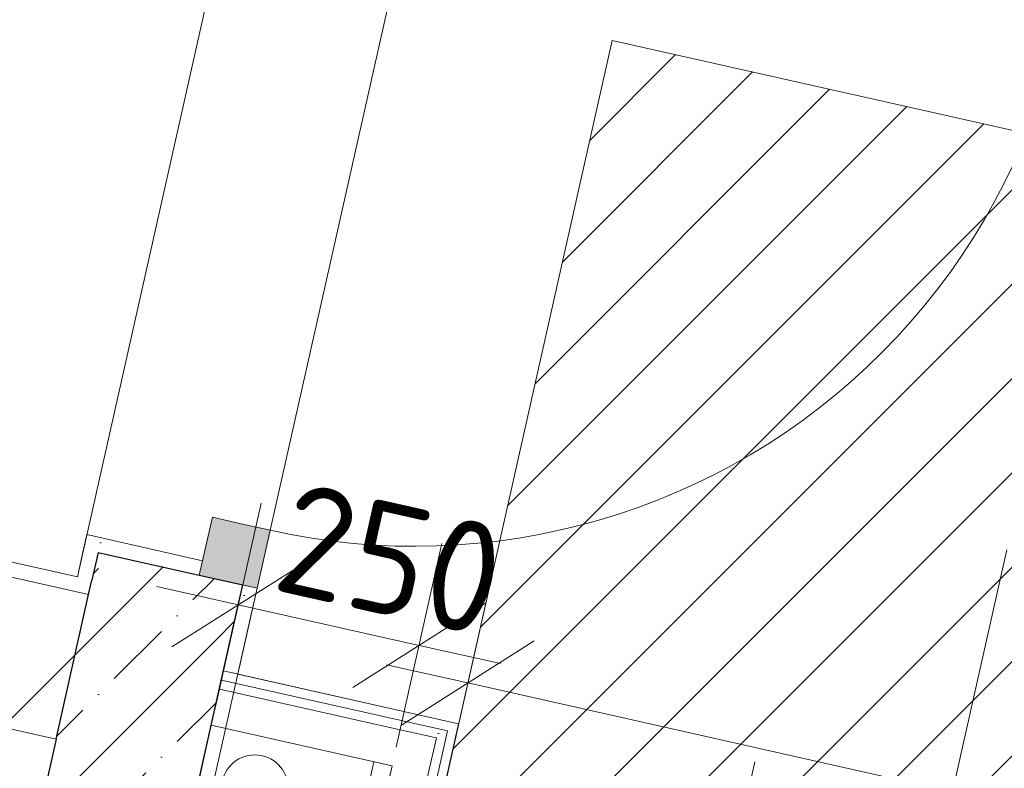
# Model space of a CAD drawing. Header units: millimetres. Extents: x -7145539 to -6664766, y 5874041 to 6141700.
# Tile 118 of 177: x -6933003 to -6931675, y 5899951 to 5900961. Entities that reach past the tile are written whole.
import ezdxf
from ezdxf.enums import TextEntityAlignment as Align

# ---------------------------------------------------------------- set-up
doc = ezdxf.new("R2010")
doc.units = ezdxf.units.MM
doc.header["$MEASUREMENT"] = 0
doc.linetypes.add('Штрихпунктирная', pattern=[670.277762, 352.777767, -176.388884, 0, -141.111112])
for name, color, linetype in [('S - квартира_помещение.АР', 7, 'Continuous'), ('S - МОП.АР', 7, 'Continuous'), ('АР-Стены_внутренние_пилоны.АР', 7, 'Continuous'), ('АР-Стены_Перегородки_100_.АР', 7, 'Continuous'), ('АР-Стены_Перегородки_шахты_.АР', 7, 'Continuous'), ('АР-Чертеж-Оси_Осевые размеры.АР', 7, 'Continuous'), ('АР-Чертеж-Размеры.АР', 7, 'Continuous')]:
    doc.layers.add(name, color=color, linetype=linetype)
for name, color, linetype, lineweight in [('S - квартира_помещение.АР_Ном._пера__101', 252, 'Continuous', 0), ('АР-Стены_внутренние_пилоны.АР_Ном._пера__1', 7, 'Continuous', 15), ('АР-Стены_Перегородки_100_.АР_Ном._пера__1', 7, 'Continuous', 15), ('АР-Стены_Перегородки_шахты_.АР_Ном._пера__1', 7, 'Continuous', 15), ('АР-Чертеж-Оси_Осевые размеры.АР_Ном._пера__120', 7, 'Continuous', 0), ('АР-Чертеж-Размеры.АР_Ном._пера__1', 7, 'Continuous', 0), ('Двери Archicad_Ном._пера__120', 7, 'Continuous', 0), ('ИОС-Шахты и отверстия.АР_Ном._пера__1', 7, 'Continuous', 0), ('МГН.АР_Ном._пера__120', 7, 'Continuous', 0), ('Паспорта Зон Archicad_Ном._пера__1', 7, 'Continuous', 0)]:
    doc.layers.add(name, color=color, linetype=linetype, lineweight=lineweight)
doc.styles.add('РЎР“Р•РќР•Р\xa0Р\x98Р\xa0_РЎРўР\x98Р›Р¬_1', font='txt')
doc.styles.add('РЎР“Р•РќР•Р\xa0Р\x98Р\xa0_РЎРўР\x98Р›Р¬_2', font='GOTHIC.TTF')
doc.styles.add('РЎР“Р•РќР•Р\xa0Р\x98Р\xa0_РЎРўР\x98Р›Р¬_6', font='GOST_Common.ttf')
doc.dimstyles.new('СГЕНЕРИР_СТИЛЬ__1', dxfattribs={"dimtxt": 150, "dimasz": 142.5, "dimexe": 0.18, "dimexo": 0.0625, "dimgap": 0, "dimtad": 1, "dimdec": 0, "dimzin": 0, "dimdsep": 46, "dimtxsty": 'РЎР“Р•РќР•Р\xa0Р\x98Р\xa0_РЎРўР\x98Р›Р¬_6', "dimblk": 'ARROWHEAD_6', "dimblk1": 'ARROWHEAD_6', "dimblk2": 'ARROWHEAD_6', "dimcen": 0.09, "dimse1": 1, "dimse2": 1, "dimclrd": 7, "dimclre": 7, "dimclrt": 7, "dimazin": 0, "dimtfac": 1, "dimtdec": 4, "dimtmove": 0, "dimatfit": 3, "dimfxl": 1, "dimtolj": 1, "dimtzin": 0, "dimarcsym": 0})
doc.dimstyles.new('СГЕНЕРИР_СТИЛЬ__2', dxfattribs={"dimtxt": 150, "dimasz": 142.5, "dimexe": 0.18, "dimexo": 0.0625, "dimgap": 0, "dimtad": 1, "dimdec": 0, "dimzin": 0, "dimdsep": 46, "dimtxsty": 'РЎР“Р•РќР•Р\xa0Р\x98Р\xa0_РЎРўР\x98Р›Р¬_6', "dimblk": 'ARROWHEAD_6', "dimblk1": 'ARROWHEAD_6', "dimblk2": 'ARROWHEAD_6', "dimcen": 0.09, "dimse1": 1, "dimse2": 1, "dimclrd": 7, "dimclre": 7, "dimclrt": 7, "dimazin": 0, "dimtfac": 1, "dimtdec": 4, "dimtmove": 2, "dimatfit": 3, "dimfxl": 1, "dimtolj": 1, "dimtzin": 0, "dimarcsym": 0})
pattern_1 = [(45, (-6321637.81, 6318947.94), (-127.279217, 127.279217), [])]
pattern_2 = [(45, (-6321637.81, 6319297.94), (-111.369318, 111.369318), [0, -105, 0, -157.5]), (110, (-6321287.81, 6319297.94), (148.001588, 53.868173), [0, -77, 0, -133])]
pattern_3 = [(45, (-6321637.81, 6318947.94), (-84.852814, 84.852814), []), (45, (-6321680.24, 6318990.37), (-84.852814, 84.852814), [90, -30, 0, -30])]
pattern_4 = [(0, (-6321637.814, 6318947.94), (0, 75), [0, -75])]

# ---------------------------------------------------------------- blocks, each defined once
blk = doc.blocks.new('Холл_6_47_1', base_point=(-6933407.5, 5901826))
at = {"layer": 'S - квартира_помещение.АР_Ном._пера__101', "color": 252, "linetype": 'Continuous', "lineweight": 0, "flags": 128}
blk.add_lwpolyline([(-6932486.5, 5902160.7), (-6934325.6, 5902573.8), (-6934051.7, 5903793.3), (-6935124.9, 5904034.3), (-6935617.1, 5901843.5), (-6935837.2, 5900863.6), (-6932924.8, 5900209.4)], close=True, dxfattribs=at)
at = {"layer": 'Паспорта Зон Archicad_Ном._пера__1', "color": 7, "lineweight": 0, "style": 'РЎР“Р•РќР•Р\xa0Р\x98Р\xa0_РЎРўР\x98Р›Р¬_1'}
blk.add_attdef('ROOM_NUMBER', text='', height=250, rotation=347.3411, dxfattribs=at).set_placement((-6933811.4, 5901060.1), align=Align.MIDDLE_CENTER)
blk = doc.blocks.new('Стена_248_1', base_point=(-6933790.1, 5900280.8))
at = {"layer": 'АР-Стены_Перегородки_100_.АР', "linetype": 'Continuous', "lineweight": 0, "true_color": 0x000000}
h = blk.add_hatch(dxfattribs=at)
h.set_pattern_fill('ШТУКАТУРКА__ГИПС_01_0001', color=18, style=0, pattern_type=2)
h.set_pattern_definition(pattern_2)
h.paths.add_polyline_path([(-6933865.8, 5900400.3), (-6933848.1, 5900396.3), (-6933861.4, 5900419.8)])
h = blk.add_hatch(dxfattribs=at)
h.set_pattern_fill('ШТУКАТУРКА__ГИПС_01_0001', color=18, style=0, pattern_type=2)
h.set_pattern_definition(pattern_2)
h.paths.add_polyline_path([(-6932924.8, 5900209.4), (-6933861.4, 5900419.8), (-6933848.1, 5900396.3), (-6932929.1, 5900189.9)])
h = blk.add_hatch(dxfattribs=at)
h.set_pattern_fill('БЛОКИ_БЕТОННЫЕ_ЭФФЕКТИВН_78', color=18, style=0, pattern_type=2)
h.set_pattern_definition(pattern_1)
h.paths.add_polyline_path([(-6933909.6, 5900205.1), (-6933714.5, 5900161.3), (-6933848.1, 5900396.3), (-6933865.8, 5900400.3)])
h = blk.add_hatch(dxfattribs=at)
h.set_pattern_fill('БЛОКИ_БЕТОННЫЕ_ЭФФЕКТИВН_78', color=18, style=0, pattern_type=2)
h.set_pattern_definition(pattern_1)
h.paths.add_polyline_path([(-6933670.7, 5900356.4), (-6933848.1, 5900396.3), (-6933714.5, 5900161.3)])
h = blk.add_hatch(dxfattribs=at)
h.set_pattern_fill('БЛОКИ_БЕТОННЫЕ_ЭФФЕКТИВН_78', color=18, style=0, pattern_type=2)
h.set_pattern_definition(pattern_1)
h.paths.add_polyline_path([(-6933714.5, 5900161.3), (-6932953.5, 5899990.4), (-6932909.6, 5900185.5), (-6933670.7, 5900356.4)])
h = blk.add_hatch(dxfattribs=at)
h.set_pattern_fill('ШТУКАТУРКА__ГИПС_01_0001', color=18, style=0, pattern_type=2)
h.set_pattern_definition(pattern_2)
h.paths.add_polyline_path([(-6932929.1, 5900189.9), (-6932909.6, 5900185.5), (-6932905.2, 5900205), (-6932924.8, 5900209.4)])
at = {"layer": 'АР-Стены_внутренние_пилоны.АР_Ном._пера__1', "color": 7, "linetype": 'Continuous', "lineweight": 15}
blk.add_line((-6933865.8, 5900400.3), (-6933848.1, 5900396.3), dxfattribs=at)
at = {"layer": 'АР-Стены_внутренние_пилоны.АР_Ном._пера__1', "color": 7, "linetype": 'Continuous', "lineweight": 0, "flags": 128}
blk.add_lwpolyline([(-6933861.4, 5900419.8), (-6933865.8, 5900400.3)], dxfattribs=at)
at = {"layer": 'АР-Стены_внутренние_пилоны.АР_Ном._пера__1', "color": 7, "linetype": 'Continuous', "lineweight": 15, "flags": 128}
blk.add_lwpolyline([(-6933865.8, 5900400.3), (-6933909.6, 5900205.1)], dxfattribs=at)
at = {"layer": 'АР-Стены_Перегородки_100_.АР_Ном._пера__1', "color": 7, "linetype": 'Continuous', "lineweight": 15}
for p, q in [((-6933670.7, 5900356.4), (-6933848.1, 5900396.3)), ((-6932909.6, 5900185.5), (-6933670.7, 5900356.4))]:
    blk.add_line(p, q, dxfattribs=at)
at = {"layer": 'АР-Стены_Перегородки_100_.АР_Ном._пера__1', "color": 7, "linetype": 'Continuous', "lineweight": 30}
for p, q in [((-6932909.6, 5900185.5), (-6932905.2, 5900205)), ((-6932953.5, 5899990.4), (-6932909.6, 5900185.5))]:
    blk.add_line(p, q, dxfattribs=at)
at = {"layer": 'АР-Стены_Перегородки_100_.АР_Ном._пера__1', "color": 7, "linetype": 'Continuous', "lineweight": 0, "flags": 128}
blk.add_lwpolyline([(-6932924.8, 5900209.4), (-6933861.4, 5900419.8)], dxfattribs=at)
at = {"layer": 'АР-Стены_Перегородки_100_.АР_Ном._пера__1', "color": 7, "linetype": 'Continuous', "lineweight": 15, "flags": 128}
blk.add_lwpolyline([(-6933714.5, 5900161.3), (-6932953.5, 5899990.4)], dxfattribs=at)
blk = doc.blocks.new('Стена_249_1', base_point=(-6932824.2, 5900063.8))
at = {"layer": 'АР-Стены_внутренние_пилоны.АР', "linetype": 'Continuous', "lineweight": 0, "true_color": 0x000000}
h = blk.add_hatch(dxfattribs=at)
h.set_pattern_fill('ЖЕЛЕЗОБЕТОН__PROJECT__0001', color=18, style=0, pattern_type=2)
h.set_pattern_definition(pattern_3)
h.paths.add_polyline_path([(-6932909.6, 5900185.5), (-6932714.5, 5900141.7), (-6932710.1, 5900161.2), (-6932905.2, 5900205)])
h = blk.add_hatch(dxfattribs=at)
h.set_pattern_fill('ЖЕЛЕЗОБЕТОН__PROJECT__0001', color=18, style=0, pattern_type=2)
h.set_pattern_definition(pattern_3)
h.paths.add_polyline_path([(-6932953.5, 5899990.4), (-6932714.5, 5900141.7), (-6932909.6, 5900185.5)])
h = blk.add_hatch(dxfattribs=at)
h.set_pattern_fill('ШТУКАТУРКА__ГИПС_01_0001', color=18, style=0, pattern_type=2)
h.set_pattern_definition(pattern_2)
h.paths.add_polyline_path([(-6932895.6, 5899244), (-6932690.6, 5900156.8), (-6932714.5, 5900141.7), (-6932915.1, 5899248.3)])
h = blk.add_hatch(dxfattribs=at)
h.set_pattern_fill('ШТУКАТУРКА__ГИПС_01_0001', color=18, style=0, pattern_type=2)
h.set_pattern_definition(pattern_2)
h.paths.add_polyline_path([(-6932714.5, 5900141.7), (-6932690.6, 5900156.8), (-6932710.1, 5900161.2)])
h = blk.add_hatch(dxfattribs=at)
h.set_pattern_fill('ЖЕЛЕЗОБЕТОН__PROJECT__0001', color=18, style=0, pattern_type=2)
h.set_pattern_definition(pattern_3)
h.paths.add_polyline_path([(-6932919.5, 5899228.8), (-6932714.5, 5900141.7), (-6932953.5, 5899990.4), (-6933114.7, 5899272.7)])
at = {"layer": 'АР-Стены_внутренние_пилоны.АР_Ном._пера__1', "color": 7, "linetype": 'Continuous', "lineweight": 30}
for q in [(-6932714.5, 5900141.7), (-6932919.5, 5899228.8)]:
    blk.add_line((-6932915.1, 5899248.3), q, dxfattribs=at)
at = {"layer": 'АР-Стены_внутренние_пилоны.АР_Ном._пера__1', "color": 7, "linetype": 'Continuous', "lineweight": 0, "flags": 128}
blk.add_lwpolyline([(-6932895.6, 5899244), (-6932690.6, 5900156.8)], dxfattribs=at)
at = {"layer": 'АР-Стены_внутренние_пилоны.АР_Ном._пера__1', "color": 7, "linetype": 'Continuous', "lineweight": 30, "flags": 128}
blk.add_lwpolyline([(-6932953.5, 5899990.4), (-6933114.7, 5899272.7)], dxfattribs=at)
at = {"layer": 'АР-Стены_Перегородки_100_.АР_Ном._пера__1', "color": 7, "linetype": 'Continuous', "lineweight": 30}
for p, q in [((-6932909.6, 5900185.5), (-6932905.2, 5900205)), ((-6932953.5, 5899990.4), (-6932909.6, 5900185.5)), ((-6932714.5, 5900141.7), (-6932710.1, 5900161.2))]:
    blk.add_line(p, q, dxfattribs=at)
blk = doc.blocks.new('Стена_289_1', base_point=(-6932470.4, 5899973.3))
at = {"layer": 'АР-Стены_Перегородки_шахты_.АР', "linetype": 'Continuous', "lineweight": 0, "true_color": 0x000000}
h = blk.add_hatch(dxfattribs=at)
h.set_pattern_fill('ШТУКАТУРКА__ГИПС_03_0001', color=18, style=0, pattern_type=2)
h.set_pattern_definition(pattern_4)
h.paths.add_polyline_path([(-6932425.6, 5900001.7), (-6932410.7, 5900011.2), (-6932422.9, 5900013.9)])
h = blk.add_hatch(dxfattribs=at)
h.set_pattern_fill('ШТУКАТУРКА__ГИПС_03_0001', color=18, style=0, pattern_type=2)
h.set_pattern_definition(pattern_4)
h.paths.add_polyline_path([(-6932425.6, 5900001.7), (-6932413.4, 5899999), (-6932410.7, 5900011.2)])
h = blk.add_hatch(dxfattribs=at)
h.set_pattern_fill('ШТУКАТУРКА__ГИПС_03_0001', color=18, style=0, pattern_type=2)
h.set_pattern_definition(pattern_4)
h.paths.add_polyline_path([(-6932425.6, 5900001.7), (-6932614.6, 5899160.2), (-6932602.5, 5899157.4), (-6932413.4, 5899999)])
h = blk.add_hatch(dxfattribs=at)
h.set_pattern_fill('ШТУКАТУРКА__ГИПС_03_0001', color=18, style=0, pattern_type=2)
h.set_pattern_definition(pattern_4)
h.paths.add_polyline_path([(-6932440.6, 5899992.3), (-6932425.6, 5900001.7), (-6932437.8, 5900004.4)])
h = blk.add_hatch(dxfattribs=at)
h.set_pattern_fill('ШТУКАТУРКА__ГИПС_03_0001', color=18, style=0, pattern_type=2)
h.set_pattern_definition(pattern_4)
h.paths.add_polyline_path([(-6932440.6, 5899992.3), (-6932428.4, 5899989.5), (-6932425.6, 5900001.7)])
h = blk.add_hatch(dxfattribs=at)
h.set_pattern_fill('ШТУКАТУРКА__ГИПС_03_0001', color=18, style=0, pattern_type=2)
h.set_pattern_definition(pattern_4)
h.paths.add_polyline_path([(-6932440.6, 5899992.3), (-6932626.8, 5899162.9), (-6932614.6, 5899160.2), (-6932428.4, 5899989.5)])
at = {"layer": 'АР-Стены_Перегородки_шахты_.АР_Ном._пера__1', "color": 7, "linetype": 'Continuous', "lineweight": 0}
for p, q in [((-6932440.6, 5899992.3), (-6932489.4, 5900003.2)), ((-6932428.4, 5899989.5), (-6932425.6, 5900001.7)), ((-6932614.6, 5899160.2), (-6932428.4, 5899989.5)), ((-6932451.5, 5899943.5), (-6932440.6, 5899992.3)), ((-6932626.8, 5899162.9), (-6932451.5, 5899943.5))]:
    blk.add_line(p, q, dxfattribs=at)
at = {"layer": 'АР-Стены_Перегородки_шахты_.АР_Ном._пера__1', "color": 7, "linetype": 'Continuous', "lineweight": 0, "flags": 128}
for points in [[(-6932602.5, 5899157.4), (-6932410.7, 5900011.2)], [(-6932410.7, 5900011.2), (-6932422.9, 5900013.9)], [(-6932500.3, 5899954.4), (-6932675.6, 5899173.9)], [(-6932626.8, 5899162.9), (-6932675.6, 5899173.9)], [(-6932614.6, 5899160.2), (-6932626.8, 5899162.9)], [(-6932602.5, 5899157.4), (-6932614.6, 5899160.2)]]:
    blk.add_lwpolyline(points, dxfattribs=at)
blk = doc.blocks.new('Стена_290_1', base_point=(-6932738.8, 5900033.6))
at = {"layer": 'АР-Стены_Перегородки_шахты_.АР', "linetype": 'Continuous', "lineweight": 0, "true_color": 0x000000}
h = blk.add_hatch(dxfattribs=at)
h.set_pattern_fill('ШТУКАТУРКА__ГИПС_03_0001', color=18, style=0, pattern_type=2)
h.set_pattern_definition(pattern_4)
h.paths.add_polyline_path([(-6932422.9, 5900013.9), (-6932727.8, 5900082.4), (-6932730.5, 5900070.2), (-6932425.6, 5900001.7)])
h = blk.add_hatch(dxfattribs=at)
h.set_pattern_fill('ШТУКАТУРКА__ГИПС_03_0001', color=18, style=0, pattern_type=2)
h.set_pattern_definition(pattern_4)
h.paths.add_polyline_path([(-6932437.8, 5900004.4), (-6932730.5, 5900070.2), (-6932733.3, 5900058), (-6932440.6, 5899992.3)])
at = {"layer": 'АР-Стены_Перегородки_шахты_.АР_Ном._пера__1', "color": 7, "linetype": 'Continuous', "lineweight": 0}
for p, q in [((-6932437.8, 5900004.4), (-6932730.5, 5900070.2)), ((-6932489.4, 5900003.2), (-6932733.3, 5900058)), ((-6932440.6, 5899992.3), (-6932489.4, 5900003.2)), ((-6932425.6, 5900001.7), (-6932437.8, 5900004.4))]:
    blk.add_line(p, q, dxfattribs=at)
at = {"layer": 'АР-Стены_Перегородки_шахты_.АР_Ном._пера__1', "color": 7, "linetype": 'Continuous', "lineweight": 0, "flags": 128}
for points in [[(-6932727.8, 5900082.4), (-6932730.5, 5900070.2)], [(-6932422.9, 5900013.9), (-6932727.8, 5900082.4)], [(-6932730.5, 5900070.2), (-6932733.3, 5900058)], [(-6932733.3, 5900058), (-6932744.2, 5900009.2)], [(-6932744.2, 5900009.2), (-6932500.3, 5899954.4)]]:
    blk.add_lwpolyline(points, dxfattribs=at)
blk = doc.blocks.new('Стандартный Маркер Сетки[166]_1', base_point=(-6930129.7, 5907108.5))
at = {"layer": 'АР-Чертеж-Оси_Осевые размеры.АР_Ном._пера__120', "color": 7, "linetype": 'Штрихпунктирная', "lineweight": 0}
blk.add_line((-6930348.8, 5906132.8), (-6934911.3, 5885818.4), dxfattribs=at)
at = {"layer": 'АР-Чертеж-Оси_Осевые размеры.АР_Ном._пера__120', "color": 7, "lineweight": 0, "style": 'РЎР“Р•РќР•Р\xa0Р\x98Р\xa0_РЎРўР\x98Р›Р¬_2'}
blk.add_attdef('AC_MarkerText_1', text='', height=350, rotation=347.3417, dxfattribs=at).set_placement((-6935170.1, 5884536), align=Align.TOP_CENTER)
blk = doc.blocks.new('Стандартный Маркер Сетки[186]_1', base_point=(-6930129.7, 5907108.5))
at = {"layer": 'АР-Чертеж-Оси_Осевые размеры.АР_Ном._пера__120', "color": 7, "linetype": 'Штрихпунктирная', "lineweight": 0}
blk.add_line((-6930348.8, 5906132.8), (-6934911.3, 5885818.4), dxfattribs=at)
at = {"layer": 'АР-Чертеж-Оси_Осевые размеры.АР_Ном._пера__120', "color": 7, "lineweight": 0, "style": 'РЎР“Р•РќР•Р\xa0Р\x98Р\xa0_РЎРўР\x98Р›Р¬_2'}
blk.add_attdef('AC_MarkerText_1', text='', height=350, rotation=347.3417, dxfattribs=at).set_placement((-6935170.1, 5884536), align=Align.TOP_CENTER)
blk = doc.blocks.new('*D1235', base_point=(-6321637.8, 6318947.9))
at = {"layer": 'АР-Чертеж-Размеры.АР_Ном._пера__1', "color": 7, "linetype": 'Continuous', "lineweight": 0, "transparency": 16777216}
for p, q in [((-6932035.6, 5899850), (-6932011, 5899959.8)), ((-6931978.9, 5899760.4), (-6932092.4, 5899939.7)), ((-6931898.4, 5899819.2), (-6932172.8, 5899880.9)), ((-6932210.9, 5899069.5), (-6932035.6, 5899850)), ((-6932267.7, 5899159.1), (-6932154.2, 5898979.9)), ((-6932073.7, 5899038.7), (-6932348.1, 5899100.3)), ((-6932235.6, 5898959.7), (-6932210.9, 5899069.5))]:
    blk.add_line(p, q, dxfattribs=at)
at = {"layer": 'АР-Чертеж-Размеры.АР_Ном._пера__1', "color": 7, "lineweight": 0, "transparency": 16777216, "insert": (-6932187.4, 5899311.1), "char_height": 150, "attachment_point": 7, "rotation": 77.3417, "style": 'РЎР“Р•РќР•Р\xa0Р\x98Р\xa0_РЎРўР\x98Р›Р¬_6'}
blk.add_mtext('\\A1;{\\pql;\\fGOST Common|b0|i0|c204|p0;\\W1.000000;800}', dxfattribs=at)
blk = doc.blocks.new('ARROWHEAD_6')
at = {"color": 0, "linetype": 'Continuous', "lineweight": 0}
for p, q in [((-0.5, -0.5), (0.5, 0.5)), ((0, 0), (-1, 0))]:
    blk.add_line(p, q, dxfattribs=at)
blk = doc.blocks.new('*D1248', base_point=(-6321637.8, 6318947.9))
at = {"layer": 'АР-Чертеж-Размеры.АР_Ном._пера__1', "color": 7, "linetype": 'Continuous', "lineweight": 0, "transparency": 16777216}
for p, q in [((-6932676.9, 5900309), (-6932738.5, 5900034.6)), ((-6932433, 5900254.2), (-6932494.6, 5899979.8)), ((-6932618.1, 5900228.5), (-6932797.3, 5900115)), ((-6932707.7, 5900171.8), (-6932817.5, 5900196.4)), ((-6932463.8, 5900117), (-6932707.7, 5900171.8)), ((-6932553.4, 5900060.3), (-6932374.2, 5900173.7)), ((-6932354, 5900092.4), (-6932463.8, 5900117))]:
    blk.add_line(p, q, dxfattribs=at)
at = {"layer": 'АР-Чертеж-Размеры.АР_Ном._пера__1', "color": 7, "lineweight": 0, "transparency": 16777216, "insert": (-6932665.3, 5900193), "char_height": 150, "attachment_point": 7, "rotation": 347.3417, "style": 'РЎР“Р•РќР•Р\xa0Р\x98Р\xa0_РЎРўР\x98Р›Р¬_6'}
blk.add_mtext('\\A1;{\\pql;\\fGOST Common|b0|i0|c204|p0;\\W1.000000;250}', dxfattribs=at)
blk = doc.blocks.new('*D1255', base_point=(-6321637.8, 6318947.9))
at = {"layer": 'АР-Чертеж-Размеры.АР_Ном._пера__1', "color": 7, "linetype": 'Continuous', "lineweight": 0, "transparency": 16777216}
for p, q in [((-6930656.8, 5900701.1), (-6930681.5, 5900591.3)), ((-6930624.7, 5900501.7), (-6930738.2, 5900680.9)), ((-6930818.7, 5900622.1), (-6930544.3, 5900560.5)), ((-6930681.5, 5900591.3), (-6931075.9, 5898835.1)), ((-6931132.7, 5898924.7), (-6931019.2, 5898745.5)), ((-6931213.1, 5898865.9), (-6930938.7, 5898804.3)), ((-6931075.9, 5898835.1), (-6931100.6, 5898725.3))]:
    blk.add_line(p, q, dxfattribs=at)
at = {"layer": 'АР-Чертеж-Размеры.АР_Ном._пера__1', "color": 7, "lineweight": 0, "transparency": 16777216, "insert": (-6930956.9, 5899501.9), "char_height": 150, "attachment_point": 7, "rotation": 77.3417, "style": 'РЎР“Р•РќР•Р\xa0Р\x98Р\xa0_РЎРўР\x98Р›Р¬_6'}
blk.add_mtext('\\A1;{\\pql;\\fGOST Common|b0|i0|c204|p0;\\W1.000000;1\xa0800}', dxfattribs=at)
blk = doc.blocks.new('*D1256', base_point=(-6321637.8, 6318947.9))
at = {"layer": 'АР-Чертеж-Размеры.АР_Ном._пера__1', "color": 7, "linetype": 'Continuous', "lineweight": 0, "transparency": 16777216}
for p, q in [((-6932428.9, 5899929.1), (-6932367.3, 5900203.5)), ((-6932308.5, 5900123), (-6932487.7, 5900009.5)), ((-6932507.9, 5900090.9), (-6932398.1, 5900066.3)), ((-6932398.1, 5900066.3), (-6930446.7, 5899628)), ((-6930477.6, 5899490.8), (-6930415.9, 5899765.2)), ((-6930536.4, 5899571.3), (-6930357.1, 5899684.7)), ((-6930446.7, 5899628), (-6930337, 5899603.3))]:
    blk.add_line(p, q, dxfattribs=at)
at = {"layer": 'АР-Чертеж-Размеры.АР_Ном._пера__1', "color": 7, "lineweight": 0, "transparency": 16777216, "insert": (-6931648.5, 5899928.7), "char_height": 150, "attachment_point": 7, "rotation": 347.3417, "style": 'РЎР“Р•РќР•Р\xa0Р\x98Р\xa0_РЎРўР\x98Р›Р¬_6'}
blk.add_mtext('\\A1;{\\pql;\\fGOST Common|b0|i0|c204|p0;\\W1.000000;2\xa0000}', dxfattribs=at)
blk = doc.blocks.new('Металлическая Дверь 23[59]_1', base_point=(-6321637.8, 6318947.9))
at = {"layer": 'Двери Archicad_Ном._пера__120', "linetype": 'Continuous', "lineweight": 0, "true_color": 0xffffff}
blk.add_hatch(color=7, dxfattribs=at).paths.add_polyline_path([(-6932742.7, 5900289.7), (-6932760.3, 5900211.7), (-6932682.2, 5900194.1), (-6932664.7, 5900272.2), (-6932703.7, 5900281)])
at = {"layer": 'Двери Archicad_Ном._пера__120', "color": 7, "linetype": 'Continuous', "lineweight": 0}
for p, q in [((-6932760.3, 5900211.7), (-6932742.7, 5900289.7)), ((-6932742.7, 5900289.7), (-6932703.7, 5900281)), ((-6932703.7, 5900281), (-6932664.7, 5900272.2)), ((-6932916.4, 5900246.7), (-6932912, 5900266.3)), ((-6932755.9, 5900231.2), (-6932912, 5900266.3)), ((-6932664.7, 5900272.2), (-6932682.2, 5900194.1)), ((-6932682.2, 5900194.1), (-6932760.3, 5900211.7)), ((-6932760.3, 5900211.7), (-6932701.7, 5900198.5)), ((-6932760.3, 5900211.7), (-6932701.7, 5900198.5)), ((-6932701.7, 5900198.5), (-6932682.2, 5900194.1)), ((-6932701.7, 5900198.5), (-6932682.2, 5900194.1))]:
    blk.add_line(p, q, dxfattribs=at)
blk.add_arc((-6932469.6, 5901140.6), 890, 257.3411, 12.7991, dxfattribs=at)
blk = doc.blocks.new('Стена_374_1', base_point=(-6932333.5, 5902294.4))
at = {"layer": 'АР-Стены_внутренние_пилоны.АР', "linetype": 'Continuous', "lineweight": 0, "true_color": 0x000000}
h = blk.add_hatch(dxfattribs=at)
h.set_pattern_fill('ШТУКАТУРКА__ГИПС_01_0001', color=18, style=0, pattern_type=2)
h.set_pattern_definition(pattern_2)
h.paths.add_polyline_path([(-6932912, 5900266.3), (-6932916.4, 5900246.7), (-6932896.9, 5900242.4), (-6932760.3, 5900211.7), (-6932755.9, 5900231.2)])
h = blk.add_hatch(dxfattribs=at)
h.set_pattern_fill('ШТУКАТУРКА__ГИПС_01_0001', color=18, style=0, pattern_type=2)
h.set_pattern_definition(pattern_2)
h.paths.add_polyline_path([(-6932916.4, 5900246.7), (-6932924.8, 5900209.4), (-6932905.2, 5900205), (-6932896.9, 5900242.4)])
h = blk.add_hatch(dxfattribs=at)
h.set_pattern_fill('ЖЕЛЕЗОБЕТОН__PROJECT__0001', color=18, style=0, pattern_type=2)
h.set_pattern_definition(pattern_3)
h.paths.add_polyline_path([(-6932896.9, 5900242.4), (-6932905.2, 5900205), (-6932710.1, 5900161.2), (-6932701.7, 5900198.5), (-6932760.3, 5900211.7)])
h = blk.add_hatch(dxfattribs=at)
h.set_pattern_fill('ШТУКАТУРКА__ГИПС_01_0001', color=18, style=0, pattern_type=2)
h.set_pattern_definition(pattern_2)
h.paths.add_polyline_path([(-6932701.7, 5900198.5), (-6932710.1, 5900161.2), (-6932690.6, 5900156.8), (-6932682.2, 5900194.1)])
at = {"layer": 'АР-Стены_внутренние_пилоны.АР_Ном._пера__1', "color": 7, "linetype": 'Continuous', "lineweight": 0}
for p, q in [((-6932916.4, 5900246.7), (-6932912, 5900266.3)), ((-6932755.9, 5900231.2), (-6932912, 5900266.3)), ((-6932760.3, 5900211.7), (-6932755.9, 5900231.2)), ((-6932701.7, 5900198.5), (-6932682.2, 5900194.1))]:
    blk.add_line(p, q, dxfattribs=at)
at = {"layer": 'АР-Стены_внутренние_пилоны.АР_Ном._пера__1', "color": 7, "linetype": 'Continuous', "lineweight": 30}
for p, q in [((-6932896.9, 5900242.4), (-6932905.2, 5900205)), ((-6932896.9, 5900242.4), (-6932760.3, 5900211.7)), ((-6932760.3, 5900211.7), (-6932701.7, 5900198.5)), ((-6932710.1, 5900161.2), (-6932701.7, 5900198.5))]:
    blk.add_line(p, q, dxfattribs=at)
at = {"layer": 'АР-Стены_внутренние_пилоны.АР_Ном._пера__1', "color": 7, "linetype": 'Continuous', "lineweight": 0, "flags": 128}
for points in [[(-6932916.4, 5900246.7), (-6932924.8, 5900209.4)], [(-6932690.6, 5900156.8), (-6932682.2, 5900194.1)]]:
    blk.add_lwpolyline(points, dxfattribs=at)
at = {"layer": 'Двери Archicad_Ном._пера__120', "color": 7, "linetype": 'Continuous', "lineweight": 0}
blk.add_blockref('Металлическая Дверь 23[59]_1', (-6321637.8, 6318947.9), dxfattribs=at)

msp = doc.modelspace()

# ---------------------------------------------------------------- hatches: boundary and pattern name
at = {"layer": 'МГН.АР_Ном._пера__120', "linetype": 'Continuous', "lineweight": 0}
h = msp.add_hatch(dxfattribs=at)
h.set_pattern_fill('FACE_BRICK_0001', style=0, pattern_type=2)
h.set_pattern_definition([(45, (-6321637.81, 6318947.94), (-63.639609, 63.639609), [])])
h.paths.add_polyline_path([(-6932203.4, 5900933.1), (-6932597.9, 5899176.9), (-6930646.5, 5898738.6), (-6930252, 5900494.9)])

# ---------------------------------------------------------------- linework, layer by layer
at = {"layer": 'S - квартира_помещение.АР', "color": 254, "linetype": 'Continuous', "lineweight": 0, "true_color": 0xd8d8d8, "flags": 128}
msp.add_lwpolyline([(-6932486.5, 5902160.7), (-6934325.6, 5902573.8), (-6934051.7, 5903793.3), (-6935124.9, 5904034.3), (-6935617.1, 5901843.5), (-6935837.2, 5900863.6), (-6932924.8, 5900209.4)], close=True, dxfattribs=at)
at = {"layer": 'S - МОП.АР', "color": 254, "linetype": 'Continuous', "lineweight": 0, "true_color": 0xdadada, "flags": 128}
msp.add_lwpolyline([(-6932430.1, 5901316.4), (-6932708.3, 5900078), (-6932410.7, 5900011.1), (-6932598, 5899176.9), (-6930480.5, 5898701.3), (-6929109.7, 5898393.5), (-6923992.4, 5897244.2), (-6923650.4, 5898767.3), (-6930304.6, 5900260.7), (-6930252, 5900494.9), (-6930530.1, 5900557.3), (-6930283.8, 5901654.6), (-6931957.3, 5902030.2), (-6932132.5, 5901249.6)], close=True, dxfattribs=at)
at = {"layer": 'ИОС-Шахты и отверстия.АР_Ном._пера__1', "color": 7, "linetype": 'Continuous', "lineweight": 0}
for p, q in [((-6932919.6, 5899228.7), (-6932744.2, 5900009.2)), ((-6932744.2, 5900009.2), (-6932500.3, 5899954.4)), ((-6932524.7, 5899959.9), (-6932700, 5899179.3)), ((-6932500.3, 5899954.4), (-6932675.6, 5899173.9))]:
    msp.add_line(p, q, dxfattribs=at)
msp.add_circle((-6932685.4, 5899924.2), 45, dxfattribs=at)
at = {"layer": 'МГН.АР_Ном._пера__120', "color": 7, "linetype": 'Continuous', "lineweight": 0, "flags": 128}
msp.add_lwpolyline([(-6932203.4, 5900933.1), (-6932597.9, 5899176.9), (-6930646.5, 5898738.6), (-6930252, 5900494.9)], close=True, dxfattribs=at)

# ---------------------------------------------------------------- block references
at = {"layer": 'S - квартира_помещение.АР', "color": 7, "linetype": 'Continuous', "lineweight": 0}
msp.add_blockref('Холл_6_47_1', (-6933407.5, 5901826), dxfattribs=at)
at = {"layer": 'АР-Стены_внутренние_пилоны.АР', "color": 7, "lineweight": 0}
for name, p in [('Стена_374_1', (-6932333.5, 5902294.4)), ('Стена_249_1', (-6932824.2, 5900063.8))]:
    msp.add_blockref(name, p, dxfattribs=at)
at = {"layer": 'АР-Стены_Перегородки_100_.АР', "color": 7, "lineweight": 0}
msp.add_blockref('Стена_248_1', (-6933790.1, 5900280.8), dxfattribs=at)
at = {"layer": 'АР-Стены_Перегородки_шахты_.АР', "color": 7, "lineweight": 0}
for name, p in [('Стена_290_1', (-6932738.8, 5900033.6)), ('Стена_289_1', (-6932470.4, 5899973.3))]:
    msp.add_blockref(name, p, dxfattribs=at)
at = {"layer": 'АР-Чертеж-Оси_Осевые размеры.АР', "color": 8, "linetype": 'Continuous', "lineweight": 15}
for name in ['Стандартный Маркер Сетки[166]_1', 'Стандартный Маркер Сетки[186]_1']:
    msp.add_blockref(name, (-6930129.7, 5907108.5), dxfattribs=at)

# ---------------------------------------------------------------- dimensions: what is measured, and where the dimension line sits
at = {"layer": 'АР-Чертеж-Размеры.АР', "color": 7, "linetype": 'Continuous', "lineweight": 0}
for base, p1, p2, angle, dimstyle, picture, middle, turn in [((-6930446.7, 5899628), (-6932203.4, 5900933.1), (-6930252, 5900494.9), 347.3417, 'СГЕНЕРИР_СТИЛЬ__1', '*D1256', (-6931381, 5899945.4), 347.3417), ((-6931075.9, 5898835.1), (-6932203.4, 5900933.1), (-6930646.5, 5898738.6), 257.3417, 'СГЕНЕРИР_СТИЛЬ__1', '*D1255', (-6930973.7, 5899769.4), 77.3417), ((-6932707.7, 5900171.8), (-6932500.3, 5899954.4), (-6932744.2, 5900009.2), 167.3417, 'СГЕНЕРИР_СТИЛЬ__2', '*D1248', (-6932481.8, 5900228.7), 347.3417), ((-6932035.6, 5899850), (-6932675.6, 5899173.8), (-6932500.3, 5899954.4), 77.3417, 'СГЕНЕРИР_СТИЛЬ__1', '*D1235', (-6932223.1, 5899494.6), 77.3417)]:
    dim = msp.add_linear_dim(base=base, p1=p1, p2=p2, angle=angle, dimstyle=dimstyle, dxfattribs=at)
    dim.commit()
    dim.dimension.update_dxf_attribs({"geometry": picture, "text_midpoint": middle, "dimtype": 160, "text_rotation": turn})

doc.saveas('drawing.dxf')
